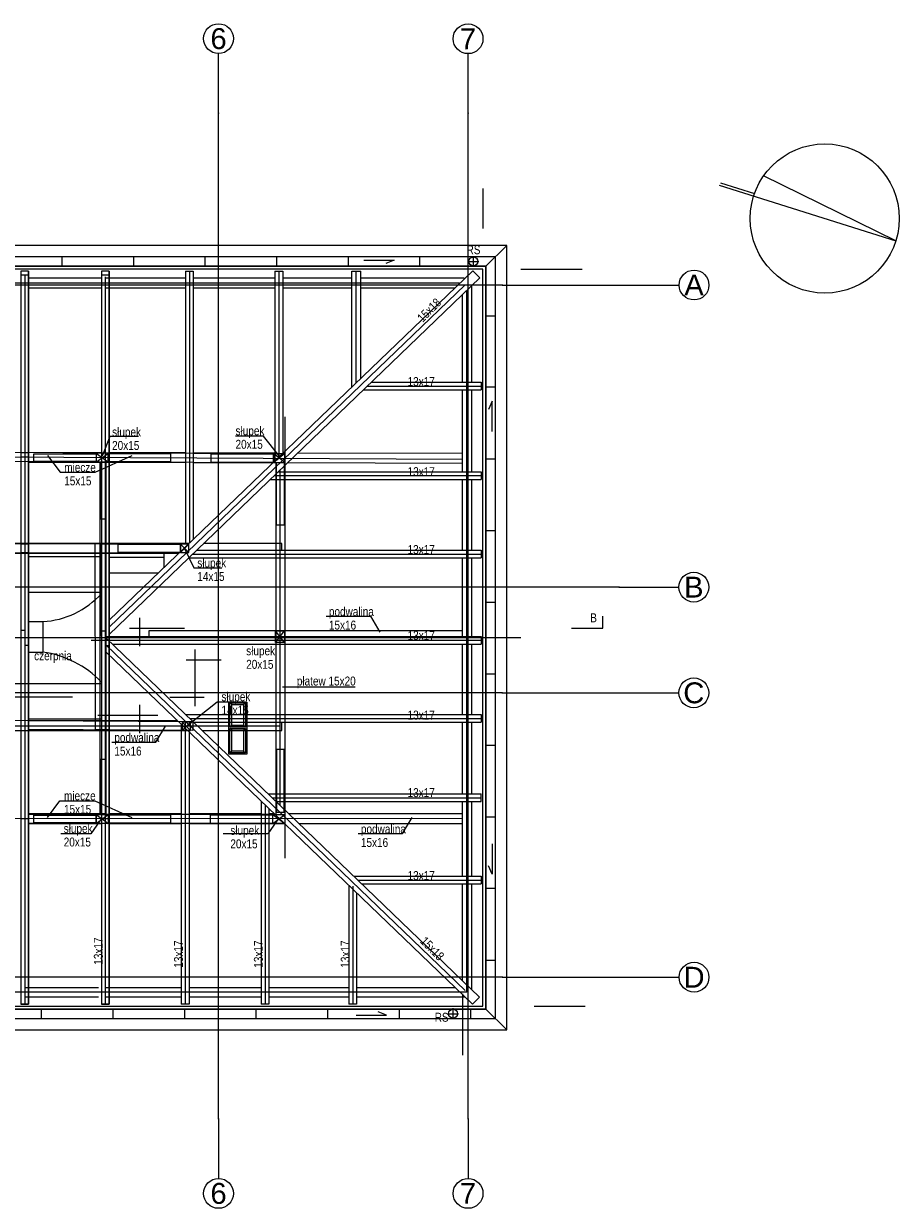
# Model space of a CAD drawing. Header units: millimetres. Extents: x -573548 to 674770, y -210017 to -47794.
# Tile 39 of 234: x 110743 to 125429, y -184010 to -164155. Entities that reach past the tile are written whole.
import ezdxf
from ezdxf.enums import TextEntityAlignment as Align

# ---------------------------------------------------------------- set-up
doc = ezdxf.new("R2010")
doc.units = ezdxf.units.MM
for name, color, linetype, lineweight in [('A.06 RZUT PODDASZA_is$0$0_Nr_pióra__12', 8, 'Continuous', 9), ('A.06 RZUT PODDASZA_is$0$0_Nr_pióra__25', 8, 'Continuous', 9), ('A.06 RZUT PODDASZA_is$0$detalokna_Nr_pióra__8', 8, 'Continuous', 9), ('A.06 RZUT PODDASZA_is$0$DIM MALY_Nr_pióra__8', 8, 'Continuous', 9), ('A.06 RZUT PODDASZA_is$0$drewno', 8, 'Continuous', 9), ('A.06 RZUT PODDASZA_is$0$drewno_Nr_pióra__2', 8, 'Continuous', 9), ('A.06 RZUT PODDASZA_is$0$murłata#1_Nr_pióra__7', 8, 'Continuous', 9), ('A.06 RZUT PODDASZA_is$0$Nowe_00 ZMIANY_Nr_pióra__59', 8, 'Continuous', 9), ('A.06 RZUT PODDASZA_is$0$Nowe_0_Nr_pióra__59', 8, 'Continuous', 9), ('A.06 RZUT PODDASZA_is$0$opisy inne_Nr_pióra__1', 8, 'Continuous', 9), ('A.06 RZUT PODDASZA_is$0$opisy inne_Nr_pióra__25', 8, 'Continuous', 9), ('A.06 RZUT PODDASZA_is$0$opisy inne_Nr_pióra__3', 8, 'Continuous', 9), ('A.06 RZUT PODDASZA_is$0$OSIE_Nr_pióra__1', 8, 'Continuous', 9), ('A.06 RZUT PODDASZA_is$0$platew_Nr_pióra__1', 8, 'Continuous', 9), ('A.06 RZUT PODDASZA_is$0$podwaliny_Nr_pióra__7', 8, 'Continuous', 9), ('A.06 RZUT PODDASZA_is$0$RURY SPUSTOWE_Nr_pióra__2', 8, 'Continuous', 9), ('A.06 RZUT PODDASZA_is$0$RURY SPUSTOWE_Nr_pióra__3', 8, 'Continuous', 9), ('A.06 RZUT PODDASZA_is$0$Structural - Grid', 8, 'Continuous', 9), ('A.06 RZUT PODDASZA_is$0$Structural - Grid_Nr_pióra__17', 8, 'Continuous', 9), ('A.06 RZUT PODDASZA_is$0$WIDOK_Nr_pióra__1', 8, 'Continuous', 9), ('A.06 RZUT PODDASZA_is$0$wiezba_Nr_pióra__1', 8, 'Continuous', 9), ('A.06 RZUT PODDASZA_is$0$wiezba_Nr_pióra__2', 8, 'Continuous', 9), ('A.06 RZUT PODDASZA_is$0$wiezba_Nr_pióra__41', 8, 'Continuous', 9)]:
    doc.layers.add(name, color=color, linetype=linetype, lineweight=lineweight)
doc.styles.add('A.06 RZUT PODDASZA_is$0$STYL_AUTOMATYCZNY_1', font='arial.ttf')
doc.styles.add('A.06 RZUT PODDASZA_is$0$STYL_AUTOMATYCZNY_6', font='arial.ttf', dxfattribs={"width": 0.8})

# ---------------------------------------------------------------- blocks, each defined once
blk = doc.blocks.new('A.06 RZUT PODDASZA_is$0$Standardowy znacznik osi')
at = {"layer": 'A.06 RZUT PODDASZA_is$0$Structural - Grid_Nr_pióra__17'}
for p, q in [((1000, 0), (0, 0)), ((1000, 0), (17855, 0)), ((17855, 0), (18855, 0))]:
    blk.add_line(p, q, dxfattribs=at)
for centre in [(-250, 0), (19105, 0)]:
    blk.add_circle(centre, 250, dxfattribs=at)
for p in [(1000, 0), (1000, 0), (17855, 0), (17855, 0)]:
    blk.add_point(p, dxfattribs=at)
at = {"layer": 'A.06 RZUT PODDASZA_is$0$Structural - Grid_Nr_pióra__17', "style": 'A.06 RZUT PODDASZA_is$0$STYL_AUTOMATYCZNY_1'}
for tag, p in [('AC_MarkerText_1_0', (5, -80)), ('AC_MarkerText_1_1', (19360, -80))]:
    blk.add_attdef(tag, text='', height=350, rotation=270, dxfattribs=at).set_placement(p, align=Align.TOP_CENTER)
blk = doc.blocks.new('A.06 RZUT PODDASZA_is$0$Standardowy znacznik osi_2')
at = {"layer": 'A.06 RZUT PODDASZA_is$0$Structural - Grid_Nr_pióra__17'}
for p, q in [((1000, 0), (0, 0)), ((1000, 0), (17853, 0)), ((17853, 0), (18853, 0))]:
    blk.add_line(p, q, dxfattribs=at)
for centre in [(-250, 0), (19103, 0)]:
    blk.add_circle(centre, 250, dxfattribs=at)
for p in [(1000, 0), (1000, 0), (17853, 0), (17853, 0)]:
    blk.add_point(p, dxfattribs=at)
at = {"layer": 'A.06 RZUT PODDASZA_is$0$Structural - Grid_Nr_pióra__17', "style": 'A.06 RZUT PODDASZA_is$0$STYL_AUTOMATYCZNY_1'}
for tag, p in [('AC_MarkerText_1_0', (5, -80)), ('AC_MarkerText_1_1', (19358, -80))]:
    blk.add_attdef(tag, text='', height=350, rotation=270, dxfattribs=at).set_placement(p, align=Align.TOP_CENTER)
blk = doc.blocks.new('A.06 RZUT PODDASZA_is$0$Standardowy znacznik osi_3')
at = {"layer": 'A.06 RZUT PODDASZA_is$0$Structural - Grid_Nr_pióra__17'}
for q in [(0, 0), (40907, 0)]:
    blk.add_line((2962, 0), q, dxfattribs=at)
blk.add_circle((-250, 0), 250, dxfattribs=at)
blk.add_point((2962, 0), dxfattribs=at)
blk.add_point((2962, 0), dxfattribs=at)
at = {"layer": 'A.06 RZUT PODDASZA_is$0$Structural - Grid_Nr_pióra__17', "style": 'A.06 RZUT PODDASZA_is$0$STYL_AUTOMATYCZNY_1'}
for tag, p in [('AC_MarkerText_1_0', (-250, -335)), ('AC_MarkerText_1_1', (44119, -335))]:
    blk.add_attdef(tag, text='', height=350, rotation=180, dxfattribs=at).set_placement(p, align=Align.TOP_CENTER)
blk = doc.blocks.new('A.06 RZUT PODDASZA_is$0$Standardowy znacznik osi_4')
at = {"layer": 'A.06 RZUT PODDASZA_is$0$Structural - Grid_Nr_pióra__17'}
for q in [(0, 0), (42869, 0)]:
    blk.add_line((1000, 0), q, dxfattribs=at)
blk.add_circle((-250, 0), 250, dxfattribs=at)
blk.add_point((1000, 0), dxfattribs=at)
blk.add_point((1000, 0), dxfattribs=at)
at = {"layer": 'A.06 RZUT PODDASZA_is$0$Structural - Grid_Nr_pióra__17', "style": 'A.06 RZUT PODDASZA_is$0$STYL_AUTOMATYCZNY_1'}
for tag, p in [('AC_MarkerText_1_0', (-250, -335)), ('AC_MarkerText_1_1', (44119, -335))]:
    blk.add_attdef(tag, text='', height=350, rotation=180, dxfattribs=at).set_placement(p, align=Align.TOP_CENTER)
blk = doc.blocks.new('A.06 RZUT PODDASZA_is')
at = {"layer": 'A.06 RZUT PODDASZA_is$0$0_Nr_pióra__12'}
for p, q in [((113569, -100479), (113569, -99531)), ((113419, -99702), (114008, -99702)), ((113144, -100329), (113719, -100329))]:
    blk.add_line(p, q, dxfattribs=at)
at = {"layer": 'A.06 RZUT PODDASZA_is$0$0_Nr_pióra__25'}
for p, q in [((112643, -99473), (112643, -98999)), ((112470, -99170), (113391, -99170)), ((112643, -100933), (112643, -100459))]:
    blk.add_line(p, q, dxfattribs=at)
blk.add_lwpolyline([(119881, -99170), (120406, -99170), (120406, -98970)], dxfattribs=at)
at = {"layer": 'A.06 RZUT PODDASZA_is$0$DIM MALY_Nr_pióra__8'}
for p, q in [((118397, -91802), (118397, -92471)), ((119030, -93155), (120058, -93155)), ((115072, -95627), (115072, -96272)), ((115072, -102271), (115072, -103027)), ((117844, -105195), (117928, -105195)), ((118052, -105302), (118052, -106326)), ((119253, -105505), (120109, -105505))]:
    blk.add_line(p, q, dxfattribs=at)
at = {"layer": 'A.06 RZUT PODDASZA_is$0$murłata#1_Nr_pióra__7'}
for p, q in [((118212, -95049), (118212, -93438)), ((118052, -95049), (118052, -93582)), ((118052, -95049), (118052, -93584)), ((118052, -96324), (118052, -95179)), ((118052, -96549), (118052, -95179)), ((118212, -96549), (118212, -95179)), ((118052, -97854), (118052, -96679)), ((118052, -97864), (118052, -96679)), ((118212, -97864), (118212, -96679)), ((118052, -98044), (118052, -97994)), ((118052, -99279), (118052, -98014)), ((118052, -98044), (118052, -98014)), ((118052, -99309), (118052, -98024)), ((118212, -99309), (118212, -97994)), ((118052, -100509), (118052, -99439)), ((118052, -100619), (118052, -99439)), ((118212, -100619), (118212, -99439)), ((118052, -101624), (118052, -100749)), ((118052, -101949), (118052, -100749)), ((118212, -101949), (118212, -100749)), ((118052, -103199), (118052, -102079)), ((118052, -103329), (118052, -102079)), ((118212, -103329), (118212, -102079)), ((118052, -105084), (118052, -103459)), ((118052, -105084), (118052, -103459)), ((118212, -105222), (118212, -103459)), ((113467, -105195), (114677, -105195)), ((114807, -105195), (116147, -105195)), ((116277, -105195), (117928, -105195)), ((114677, -105355), (113467, -105355)), ((116147, -105355), (114807, -105355)), ((118085, -105355), (116277, -105355))]:
    blk.add_line(p, q, dxfattribs=at)
at = {"layer": 'A.06 RZUT PODDASZA_is$0$Nowe_0_Nr_pióra__59'}
for points in [[(114137, -100411), (114437, -100411), (114437, -101281), (114137, -101281)], [(114153, -100423), (114413, -100423), (114413, -100833), (114153, -100833)], [(114383, -100803), (114183, -100803), (114183, -100453), (114383, -100453)], [(114153, -100853), (114413, -100853), (114413, -101263), (114153, -101263)], [(114383, -101233), (114183, -101233), (114183, -100883), (114383, -100883)]]:
    blk.add_lwpolyline(points, close=True, dxfattribs=at)
for points in [[(114183, -100453), (114153, -100423)], [(114383, -100453), (114413, -100423)], [(114183, -100803), (114153, -100833)], [(114183, -100883), (114153, -100853)], [(114383, -100803), (114413, -100833)], [(114383, -100883), (114413, -100853)], [(114183, -101233), (114153, -101263)], [(114383, -101233), (114413, -101263)]]:
    blk.add_lwpolyline(points, dxfattribs=at)
at = {"layer": 'A.06 RZUT PODDASZA_is$0$opisy inne_Nr_pióra__1'}
blk.add_line((116254, -100161), (115034, -100161), dxfattribs=at)
for points in [[(114980, -96285), (114718, -95955), (114244, -95955)], [(113392, -97834), (113547, -98160), (114020, -98160)], [(115768, -98971), (116510, -98971), (116670, -99241)], [(113424, -100813), (113940, -100404), (114413, -100404)], [(114981, -102344), (114790, -102616), (114039, -102616)], [(116306, -102615), (117048, -102615), (117208, -102344)]]:
    blk.add_lwpolyline(points, dxfattribs=at)
blk.add_circle((124130, -92305), 1250, dxfattribs=at)
at = {"layer": 'A.06 RZUT PODDASZA_is$0$opisy inne_Nr_pióra__3'}
for points in [[(122359, -91748), (125322, -92681), (123103, -91592)], [(122382, -91705), (122953, -91884)]]:
    blk.add_lwpolyline(points, dxfattribs=at)
at = {"layer": 'A.06 RZUT PODDASZA_is$0$OSIE_Nr_pióra__1'}
for p, q in [((118146, -93025), (118326, -93025)), ((118236, -93115), (118236, -92935)), ((113473, -93185), (113473, -97747)), ((114973, -93185), (114973, -96305)), ((116273, -95056), (116273, -93185)), ((118127, -105274), (118127, -93510)), ((116458, -95114), (118367, -95114)), ((114897, -96614), (118367, -96614)), ((114992, -96522), (114992, -102138)), ((118367, -97934), (113523, -97934)), ((113402, -100731), (113402, -105475)), ((113484, -100684), (118367, -100684)), ((114868, -102014), (118367, -102014)), ((114742, -102134), (114742, -105475)), ((116304, -103394), (118367, -103394)), ((116212, -103493), (116212, -105475)), ((117896, -105723), (117896, -105543)), ((117806, -105633), (117986, -105633))]:
    blk.add_line(p, q, dxfattribs=at)
at = {"layer": 'A.06 RZUT PODDASZA_is$0$platew_Nr_pióra__1'}
for p, q in [((113538, -96240), (115072, -96248)), ((115072, -96248), (115072, -97994)), ((113538, -96390), (114922, -96397)), ((114922, -96397), (114922, -97994)), ((114922, -97994), (114922, -102294)), ((115072, -97994), (115072, -102444)), ((113530, -100740), (113530, -100884))]:
    blk.add_line(p, q, dxfattribs=at)
at = {"layer": 'A.06 RZUT PODDASZA_is$0$podwaliny_Nr_pióra__7'}
for p, q in [((114908, -93305), (113538, -93305)), ((116198, -93305), (115038, -93305)), ((118084, -93305), (116348, -93305)), ((113538, -93465), (114908, -93465)), ((115038, -93465), (116198, -93465)), ((116348, -93465), (117929, -93465)), ((118052, -99214), (112795, -99214)), ((112795, -99214), (112795, -99309))]:
    blk.add_line(p, q, dxfattribs=at)
for points in [[(114908, -96237), (113538, -96234)], [(118052, -96243), (115288, -96238)], [(113538, -96394), (114877, -96397)], [(115122, -96397), (118052, -96403)], [(115022, -97864), (115022, -97754), (113711, -97754)], [(113687, -100884), (115022, -100884), (115022, -100749)], [(114677, -102284), (113467, -102284)], [(113467, -102444), (115065, -102444)], [(114898, -102284), (114807, -102284)], [(118052, -102284), (115144, -102284)], [(115310, -102444), (118052, -102444)]]:
    blk.add_lwpolyline(points, dxfattribs=at)
at = {"layer": 'A.06 RZUT PODDASZA_is$0$RURY SPUSTOWE_Nr_pióra__2'}
for points in [[(116399, -93001), (116906, -93001), (116768, -93060)], [(118552, -95875), (118552, -95368), (118492, -95506)], [(118552, -102785), (118552, -103292), (118492, -103155)], [(116272, -105660), (116778, -105660), (116641, -105600)]]:
    blk.add_lwpolyline(points, dxfattribs=at)
at = {"layer": 'A.06 RZUT PODDASZA_is$0$RURY SPUSTOWE_Nr_pióra__3'}
for centre in [(118236, -93025), (117896, -105633)]:
    blk.add_circle(centre, 75, dxfattribs=at)
at = {"layer": 'A.06 RZUT PODDASZA_is$0$WIDOK_Nr_pióra__1'}
for p, q in [((118447, -93105), (118797, -92755)), ((111340, -93105), (111340, -92945)), ((112540, -93105), (112540, -92945)), ((113740, -93105), (113740, -92945)), ((114940, -93105), (114940, -92945)), ((116140, -93105), (116140, -92945)), ((117340, -93105), (117340, -92945)), ((118447, -93934), (118607, -93934)), ((118447, -95129), (118607, -95129)), ((118447, -96334), (118607, -96334)), ((118447, -97534), (118607, -97534)), ((113045, -97914), (113045, -98158)), ((118447, -98734), (118607, -98734)), ((111016, -99062), (111016, -99572)), ((118447, -99934), (118607, -99934)), ((118447, -101134), (118607, -101134)), ((118447, -102334), (118607, -102334)), ((118447, -103529), (118607, -103529)), ((118447, -104735), (118607, -104735)), ((110989, -105555), (110989, -105715)), ((113389, -105555), (113389, -105715)), ((114589, -105555), (114589, -105715)), ((115789, -105555), (115789, -105715)), ((116989, -105555), (116989, -105715)), ((118189, -105555), (118189, -105715)), ((118447, -105555), (118797, -105905))]:
    blk.add_line(p, q, dxfattribs=at)
at = {"layer": 'A.06 RZUT PODDASZA_is$0$wiezba_Nr_pióra__1'}
for points in [[(113832, -96387), (114882, -96387), (114882, -96257), (113832, -96257)], [(115064, -96397), (115064, -97447), (114934, -97447), (114934, -96397)], [(112272, -97899), (113322, -97899), (113322, -97769), (112272, -97769)], [(114932, -101204), (114932, -102254), (115062, -102254), (115062, -101204)], [(113822, -102437), (114872, -102437), (114872, -102307), (113822, -102307)]]:
    blk.add_lwpolyline(points, close=True, dxfattribs=at)
at = {"layer": 'A.06 RZUT PODDASZA_is$0$wiezba_Nr_pióra__2'}
for p, q in [((113408, -93185), (113408, -97754)), ((113408, -93185), (113538, -93185)), ((113538, -93185), (113538, -97684)), ((114908, -93185), (114908, -96368)), ((114908, -93185), (115038, -93185)), ((115038, -93185), (115038, -96243)), ((116198, -95128), (116198, -93185)), ((116198, -93185), (116348, -93185)), ((116348, -94984), (116348, -93185)), ((118225, -93180), (118345, -93301)), ((116526, -95049), (118367, -95049)), ((118367, -95049), (118367, -95179)), ((116390, -95179), (118367, -95179)), ((114829, -96679), (118367, -96679)), ((114965, -96549), (118367, -96549)), ((118367, -96549), (118367, -96679)), ((113596, -97864), (118367, -97864)), ((118367, -97864), (118367, -97994)), ((113461, -97994), (118367, -97994)), ((118368, -99309), (118368, -99439)), ((113416, -100619), (118367, -100619)), ((118367, -100619), (118367, -100749)), ((113337, -100784), (113337, -105475)), ((113551, -100749), (118367, -100749)), ((113467, -100909), (113467, -105475)), ((114800, -101949), (118367, -101949)), ((118367, -102079), (118367, -101949)), ((114677, -102071), (114677, -105475)), ((114807, -102196), (114807, -105475)), ((114936, -102079), (118367, -102079)), ((116236, -103329), (118367, -103329)), ((118367, -103329), (118367, -103459)), ((116147, -103493), (116147, -105475)), ((116277, -103618), (116277, -105475)), ((116372, -103459), (118367, -103459)), ((116485, -103459), (117892, -103459)), ((118220, -105475), (118340, -105355)), ((113467, -105475), (113337, -105475)), ((114807, -105475), (114677, -105475)), ((116277, -105475), (116147, -105475))]:
    blk.add_line(p, q, dxfattribs=at)
at = {"layer": 'A.06 RZUT PODDASZA_is$0$wiezba_Nr_pióra__41'}
for p, q in [((114882, -96397), (115072, -96237)), ((114882, -96237), (115072, -96387)), ((113322, -97904), (113462, -97764)), ((113322, -97764), (113462, -97904)), ((114917, -99414), (115067, -99214)), ((115067, -99414), (114917, -99214)), ((113352, -100885), (113492, -100745)), ((113352, -100745), (113492, -100885)), ((114872, -102294), (115072, -102444)), ((114872, -102444), (115072, -102294))]:
    blk.add_line(p, q, dxfattribs=at)
for points in [[(114882, -96397), (115072, -96397), (115072, -96247), (114882, -96247)], [(113322, -97904), (113462, -97904), (113462, -97764), (113322, -97764)], [(114917, -99414), (114917, -99214), (115067, -99214), (115067, -99414)], [(113352, -100885), (113492, -100885), (113492, -100745), (113352, -100745)], [(114872, -102294), (115072, -102294), (115072, -102444), (114872, -102444)]]:
    blk.add_lwpolyline(points, close=True, dxfattribs=at)
at = {"layer": 'A.06 RZUT PODDASZA_is$0$Structural - Grid'}
ref = blk.add_blockref('A.06 RZUT PODDASZA_is$0$Standardowy znacznik osi', (113962, -108395), dxfattribs=dict(at, zscale=1000, rotation=90))
ref.add_attrib('AC_MarkerText_1', '6', dxfattribs={"layer": 'A.06 RZUT PODDASZA_is$0$Structural - Grid_Nr_pióra__17', "color": 20, "lineweight": 15, "true_color": 0xf73328, "height": 350, "rotation": 360, "style": 'A.06 RZUT PODDASZA_is$0$STYL_AUTOMATYCZNY_1'}).set_placement((113962, -108470), align=Align.TOP_CENTER)
ref.add_attrib('AC_MarkerText_1_1', '6', dxfattribs={"layer": 'A.06 RZUT PODDASZA_is$0$Structural - Grid_Nr_pióra__17', "color": 20, "lineweight": 15, "true_color": 0xf73328, "height": 350, "rotation": 360, "style": 'A.06 RZUT PODDASZA_is$0$STYL_AUTOMATYCZNY_1'}).set_placement((113962, -89115), align=Align.TOP_CENTER)
ref = blk.add_blockref('A.06 RZUT PODDASZA_is$0$Standardowy znacznik osi_2', (118147, -108395), dxfattribs=dict(at, zscale=1000, rotation=90))
ref.add_attrib('AC_MarkerText_1', '7', dxfattribs={"layer": 'A.06 RZUT PODDASZA_is$0$Structural - Grid_Nr_pióra__17', "color": 20, "lineweight": 15, "true_color": 0xf73328, "height": 350, "rotation": 360, "style": 'A.06 RZUT PODDASZA_is$0$STYL_AUTOMATYCZNY_1'}).set_placement((118147, -108470), align=Align.TOP_CENTER)
ref.add_attrib('AC_MarkerText_1_1', '7', dxfattribs={"layer": 'A.06 RZUT PODDASZA_is$0$Structural - Grid_Nr_pióra__17', "color": 20, "lineweight": 15, "true_color": 0xf73328, "height": 350, "rotation": 360, "style": 'A.06 RZUT PODDASZA_is$0$STYL_AUTOMATYCZNY_1'}).set_placement((118147, -89117), align=Align.TOP_CENTER)
at = {"layer": 'A.06 RZUT PODDASZA_is$0$opisy inne_Nr_pióra__1', "char_height": 150, "style": 'A.06 RZUT PODDASZA_is$0$STYL_AUTOMATYCZNY_6'}
for s, insert, attachment_point in [('\\A1;{\\pqc;\\fArial|b0|i0|c238|p0;\\W0.800000;RS}', (118238, -92830), 5), ('\\A1;{\\pqc;\\fArial|b0|i0|c238|p0;\\W0.800000;13x17}', (117361, -95039), 5), ('\\A1;{\\pqc;\\fArial|b0|i0|c238|p0;\\W0.800000;13x17}', (117361, -96549), 5), ('\\A1;{\\pqc;\\fArial|b0|i0|c238|p0;\\W0.800000;13x17}', (117361, -97854), 5), ('\\A1;{\\pqc;\\fArial|b0|i0|c238|p0;\\W0.800000;13x17}', (117361, -99294), 5), ('\\A1;{\\pql;\\fArial|b0|i0|c238|p0;\\W0.800000;czerpnia}', (110869, -99559), 1), ('\\A1;{\\pqc;\\fArial|b0|i0|c238|p0;\\W0.800000;płatew 15x20}', (115769, -100080), 5), ('\\A1;{\\pqc;\\fArial|b0|i0|c238|p0;\\W0.800000;13x17}', (117361, -100629), 5), ('\\A1;{\\pqc;\\fArial|b0|i0|c238|p0;\\W0.800000;13x17}', (117361, -101929), 5), ('\\A1;{\\pqc;\\fArial|b0|i0|c238|p0;\\W0.800000;13x17}', (117361, -103319), 5), ('\\A1;{\\pqc;\\fArial|b0|i0|c238|p0;\\W0.800000;RS}', (117704, -105694), 5)]:
    blk.add_mtext(s, dxfattribs=dict(at, insert=insert, attachment_point=attachment_point))
at = {"layer": 'A.06 RZUT PODDASZA_is$0$opisy inne_Nr_pióra__1', "char_height": 150, "attachment_point": 5, "style": 'A.06 RZUT PODDASZA_is$0$STYL_AUTOMATYCZNY_6'}
for s, insert, rotation in [('\\A1;{\\pqc;\\fArial|b0|i0|c238|p0;\\W0.800000;15x18}', (117495, -93841), 45.1485), ('\\A1;{\\pqc;\\fArial|b0|i0|c238|p0;\\W0.800000;13x17}', (113291, -104634), 90), ('\\A1;{\\pqc;\\fArial|b0|i0|c238|p0;\\W0.800000;13x17}', (114631, -104634), 90), ('\\A1;{\\pqc;\\fArial|b0|i0|c238|p0;\\W0.800000;13x17}', (116088, -104634), 90), ('\\A1;{\\pqc;\\fArial|b0|i0|c238|p0;\\W0.800000;15x18}', (117546, -104542), 314.8515)]:
    blk.add_mtext(s, dxfattribs=dict(at, insert=insert, rotation=rotation))
at = {"layer": 'A.06 RZUT PODDASZA_is$0$opisy inne_Nr_pióra__1', "char_height": 150, "attachment_point": 1, "line_spacing_factor": 0.906268, "style": 'A.06 RZUT PODDASZA_is$0$STYL_AUTOMATYCZNY_6'}
for s, insert in [('\\A1;{\\pql;\\fArial|b0|i0|c238|p0;\\W0.800000;słupek\\P\\pql;\\fArial|b0|i0|c238|p0;\\W0.800000;20x15}', (114247, -95788)), ('\\A1;{\\pql;\\fArial|b0|i0|c238|p0;\\W0.800000;słupek\\P\\pql;\\fArial|b0|i0|c238|p0;\\W0.800000;14x15}', (113606, -98003)), ('\\A1;{\\pql;\\fArial|b0|i0|c238|p0;\\W0.800000;słupek\\P\\pql;\\fArial|b0|i0|c238|p0;\\W0.800000;20x15}', (114426, -99476)), ('\\A1;{\\pql;\\fArial|b0|i0|c238|p0;\\W0.800000;słupek\\P\\pql;\\fArial|b0|i0|c238|p0;\\W0.800000;14x15}', (114011, -100245)), ('\\A1;{\\pql;\\fArial|b0|i0|c238|p0;\\W0.800000;słupek\\P\\pql;\\fArial|b0|i0|c238|p0;\\W0.800000;20x15}', (114160, -102485))]:
    blk.add_mtext(s, dxfattribs=dict(at, insert=insert))
at = {"layer": 'A.06 RZUT PODDASZA_is$0$opisy inne_Nr_pióra__1', "char_height": 150, "width": 666.46, "attachment_point": 1, "line_spacing_factor": 0.906268, "style": 'A.06 RZUT PODDASZA_is$0$STYL_AUTOMATYCZNY_6'}
for insert in [(115813, -98818), (112215, -100929), (116350, -102462)]:
    blk.add_mtext('\\A1;{\\pql;\\fArial|b0|i0|c238|p0;\\W0.800000;podwalina \\fArial|b0|i0|c238|p0;\\W0.800000;15x16}', dxfattribs=dict(at, insert=insert))
at = {"layer": 'A.06 RZUT PODDASZA_is$0$opisy inne_Nr_pióra__25', "insert": (120196, -99073), "char_height": 150, "attachment_point": 7, "style": 'A.06 RZUT PODDASZA_is$0$STYL_AUTOMATYCZNY_6'}
blk.add_mtext('\\A1;{\\pql;\\fArial|b0|i0|c238|p0;\\W0.800000;B}', dxfattribs=at)
at = {"ltscale": 595242.303538}
blk.add_wipeout([(110647, -93185), (110647, -105475), (110777, -105475), (110777, -93185)], dxfattribs=at).dxf.layer = 'A.06 RZUT PODDASZA_is$0$drewno'
at = {"ltscale": 599273.675745}
blk.add_wipeout([(111997, -93185), (111997, -105475), (112127, -105475), (112127, -93185)], dxfattribs=at).dxf.layer = 'A.06 RZUT PODDASZA_is$0$drewno'
at = {"layer": 'A.06 RZUT PODDASZA_is$0$0_Nr_pióra__12'}
blk.add_line((111514, -100329), (110508, -100329), dxfattribs=at)
at = {"layer": 'A.06 RZUT PODDASZA_is$0$0_Nr_pióra__25'}
blk.add_line((112942, -100633), (111936, -100633), dxfattribs=at)
at = {"layer": 'A.06 RZUT PODDASZA_is$0$detalokna_Nr_pióra__8'}
blk.add_lwpolyline([(87417, -101263), (87417, -105505), (118397, -105505), (118397, -93155), (87390, -93155), (87390, -97553)], dxfattribs=at)
at = {"layer": 'A.06 RZUT PODDASZA_is$0$drewno_Nr_pióra__2', "flags": 128}
for points in [[(110647, -93185), (110647, -105475), (110777, -105475), (110777, -93185)], [(111997, -93185), (111997, -105475), (112127, -105475), (112127, -93185)]]:
    blk.add_lwpolyline(points, close=True, dxfattribs=at)
at = {"layer": 'A.06 RZUT PODDASZA_is$0$murłata#1_Nr_pióra__7'}
for p, q in [((110712, -105195), (111947, -105195)), ((112077, -105195), (113337, -105195)), ((111947, -105355), (110712, -105355)), ((113337, -105355), (112077, -105355))]:
    blk.add_line(p, q, dxfattribs=at)
at = {"layer": 'A.06 RZUT PODDASZA_is$0$Nowe_00 ZMIANY_Nr_pióra__59', "flags": 128}
blk.add_lwpolyline([(87340, -93105), (118447, -93105), (118447, -105555), (87340, -105555)], close=True, dxfattribs=at)
at = {"layer": 'A.06 RZUT PODDASZA_is$0$opisy inne_Nr_pióra__1'}
for points in [[(112018, -96281), (112146, -95955), (112618, -95955)], [(111096, -96280), (111306, -96559), (111894, -96559), (112513, -96280)], [(112171, -101082), (112912, -101082), (113072, -100812)], [(111092, -102344), (111302, -102064), (111890, -102064), (112509, -102344)], [(112012, -102344), (111821, -102616), (111319, -102616)]]:
    blk.add_lwpolyline(points, dxfattribs=at)
at = {"layer": 'A.06 RZUT PODDASZA_is$0$OSIE_Nr_pióra__1'}
for p, q in [((110712, -93249), (110712, -105475)), ((112062, -93285), (112062, -105475)), ((118006, -93390), (87750, -93390)), ((118100, -93418), (112127, -99157)), ((118052, -96344), (107862, -96293)), ((86900, -99330), (119033, -99330)), ((111825, -99375), (118368, -99375)), ((118100, -105242), (112077, -99455)), ((114992, -100813), (107182, -100813)), ((118052, -102364), (108691, -102369)), ((118127, -105271), (87896, -105271))]:
    blk.add_line(p, q, dxfattribs=at)
at = {"layer": 'A.06 RZUT PODDASZA_is$0$platew_Nr_pióra__1'}
for p, q in [((90752, -96127), (113538, -96240)), ((90903, -96277), (113538, -96389)), ((92557, -97735), (112127, -97757)), ((92708, -97885), (112127, -97907)), ((112127, -97757), (113460, -97759)), ((112127, -97907), (113304, -97909)), ((113530, -100740), (110777, -100724)), ((113530, -100884), (110777, -100871)), ((114922, -102294), (110777, -102293)), ((115072, -102444), (110777, -102443))]:
    blk.add_line(p, q, dxfattribs=at)
at = {"layer": 'A.06 RZUT PODDASZA_is$0$podwaliny_Nr_pióra__7'}
for p, q in [((111997, -93305), (110777, -93305)), ((113408, -93305), (112077, -93305)), ((110777, -93465), (111997, -93465)), ((112077, -93465), (113408, -93465))]:
    blk.add_line(p, q, dxfattribs=at)
for points in [[(111997, -96231), (110777, -96229)], [(113408, -96234), (112127, -96231)], [(110777, -96389), (111997, -96391)], [(112127, -96391), (113408, -96394)], [(113465, -97754), (102118, -97754)], [(102118, -97914), (113299, -97914)], [(113271, -100720), (109167, -100722)], [(109167, -100884), (113337, -100884)], [(111997, -102284), (110777, -102284)], [(110777, -102444), (111997, -102444)], [(113337, -102284), (112127, -102284)], [(112127, -102444), (113337, -102444)]]:
    blk.add_lwpolyline(points, dxfattribs=at)
at = {"layer": 'A.06 RZUT PODDASZA_is$0$WIDOK_Nr_pióra__1'}
for p, q in [((111997, -97914), (110777, -97914)), ((111997, -97974), (110777, -97974)), ((113035, -97914), (112127, -97914)), ((113045, -97987), (112127, -97987)), ((112951, -98247), (112127, -98247)), ((111997, -98574), (110777, -98574)), ((110777, -99062), (111016, -99062)), ((110777, -99572), (111016, -99572)), ((111997, -100104), (108050, -100104)), ((111997, -100694), (110777, -100694)), ((112189, -105555), (112189, -105715))]:
    blk.add_line(p, q, dxfattribs=at)
for points in [[(82037, -101263), (82037, -105423), (87017, -105423), (87017, -105905), (118797, -105905), (118797, -92755), (86990, -92755), (86990, -93503), (80495, -93503), (80495, -97553)], [(87207, -105383), (87207, -105715), (118607, -105715), (118607, -92945), (87180, -92945), (87180, -97553)], [(87367, -101263), (87367, -105555), (118447, -105555), (118447, -93105), (87340, -93105), (87340, -97553)]]:
    blk.add_lwpolyline(points, dxfattribs=at)
for points in [[(111974, -96382), (112074, -96382), (112074, -102284), (111974, -102284)], [(111895, -97748), (111995, -97748), (111997, -100874), (111897, -100874)]]:
    blk.add_lwpolyline(points, close=True, dxfattribs=at)
for centre, radius, start, end in [((110926, -97612), 1453, 273.5684, 317.5206), ((110771, -101258), 1704, 43.9736, 81.7315)]:
    blk.add_arc(centre, radius, start, end, dxfattribs=at)
at = {"layer": 'A.06 RZUT PODDASZA_is$0$wiezba_Nr_pióra__1'}
for points in [[(111912, -96379), (110862, -96379), (110862, -96249), (111912, -96249)], [(112112, -96379), (113162, -96379), (113162, -96249), (112112, -96249)], [(112070, -96382), (112070, -97347), (111980, -97347), (111980, -96382)], [(112068, -102293), (112068, -101370), (111978, -101370), (111978, -102293)], [(111912, -102436), (110862, -102436), (110862, -102306), (111912, -102306)], [(112112, -102435), (113162, -102435), (113162, -102305), (112112, -102305)]]:
    blk.add_lwpolyline(points, close=True, dxfattribs=at)
for points in [[(110642, -99206), (110712, -99206), (110712, -99454), (110782, -99454)], [(111992, -99214), (112062, -99214), (112062, -99463), (112132, -99463)]]:
    blk.add_lwpolyline(points, dxfattribs=at)
at = {"layer": 'A.06 RZUT PODDASZA_is$0$wiezba_Nr_pióra__2'}
for p, q in [((110647, -93249), (110777, -93249)), ((110777, -93185), (110777, -105475)), ((111997, -93185), (111997, -105475)), ((111997, -93249), (112127, -93249)), ((118225, -93180), (112127, -99039)), ((112127, -93185), (112127, -105475)), ((118345, -93301), (112127, -99275)), ((112077, -99309), (118368, -99309)), ((118340, -105355), (112077, -99337)), ((112188, -99439), (118368, -99439)), ((118220, -105475), (112077, -99573)), ((110777, -105475), (110647, -105475)), ((112127, -105475), (111997, -105475))]:
    blk.add_line(p, q, dxfattribs=at)
at = {"layer": 'A.06 RZUT PODDASZA_is$0$wiezba_Nr_pióra__41'}
for p, q in [((111912, -96388), (112112, -96238)), ((111912, -96238), (112112, -96388)), ((111912, -102294), (112112, -102444)), ((111912, -102444), (112112, -102294))]:
    blk.add_line(p, q, dxfattribs=at)
for points in [[(111912, -96388), (112112, -96388), (112112, -96238), (111912, -96238)], [(111912, -102294), (112112, -102294), (112112, -102444), (111912, -102444)]]:
    blk.add_lwpolyline(points, close=True, dxfattribs=at)
at = {"layer": 'A.06 RZUT PODDASZA_is$0$Structural - Grid'}
ref = blk.add_blockref('A.06 RZUT PODDASZA_is$0$Standardowy znacznik osi_3', (121687, -93420), dxfattribs=dict(at, zscale=1000, rotation=180))
ref.add_attrib('AC_MarkerText_1', 'A', dxfattribs={"layer": 'A.06 RZUT PODDASZA_is$0$Structural - Grid_Nr_pióra__17', "color": 20, "lineweight": 15, "true_color": 0xf73328, "height": 350, "rotation": 360, "style": 'A.06 RZUT PODDASZA_is$0$STYL_AUTOMATYCZNY_1'}).set_placement((121937, -93245), align=Align.TOP_CENTER)
ref = blk.add_blockref('A.06 RZUT PODDASZA_is$0$Standardowy znacznik osi_4', (121683, -98483), dxfattribs=dict(at, zscale=1000, rotation=180))
ref.add_attrib('AC_MarkerText_1', 'B', dxfattribs={"layer": 'A.06 RZUT PODDASZA_is$0$Structural - Grid_Nr_pióra__17', "color": 20, "lineweight": 15, "true_color": 0xf73328, "height": 350, "rotation": 360, "style": 'A.06 RZUT PODDASZA_is$0$STYL_AUTOMATYCZNY_1'}).set_placement((121933, -98308), align=Align.TOP_CENTER)
ref = blk.add_blockref('A.06 RZUT PODDASZA_is$0$Standardowy znacznik osi_3', (121683, -100255), dxfattribs=dict(at, zscale=1000, rotation=180))
ref.add_attrib('AC_MarkerText_1', 'C', dxfattribs={"layer": 'A.06 RZUT PODDASZA_is$0$Structural - Grid_Nr_pióra__17', "color": 20, "lineweight": 15, "true_color": 0xf73328, "height": 350, "rotation": 360, "style": 'A.06 RZUT PODDASZA_is$0$STYL_AUTOMATYCZNY_1'}).set_placement((121933, -100080), align=Align.TOP_CENTER)
ref = blk.add_blockref('A.06 RZUT PODDASZA_is$0$Standardowy znacznik osi_3', (121687, -105022), dxfattribs=dict(at, zscale=1000, rotation=180))
ref.add_attrib('AC_MarkerText_1', 'D', dxfattribs={"layer": 'A.06 RZUT PODDASZA_is$0$Structural - Grid_Nr_pióra__17', "color": 20, "lineweight": 15, "true_color": 0xf73328, "height": 350, "rotation": 360, "style": 'A.06 RZUT PODDASZA_is$0$STYL_AUTOMATYCZNY_1'}).set_placement((121937, -104847), align=Align.TOP_CENTER)
at = {"layer": 'A.06 RZUT PODDASZA_is$0$opisy inne_Nr_pióra__1', "char_height": 150, "attachment_point": 1, "line_spacing_factor": 0.906268, "style": 'A.06 RZUT PODDASZA_is$0$STYL_AUTOMATYCZNY_6'}
for s, insert in [('\\A1;{\\pql;\\fArial|b0|i0|c238|p0;\\W0.800000;słupek\\P\\pql;\\fArial|b0|i0|c238|p0;\\W0.800000;20x15}', (112177, -95807)), ('\\A1;{\\pql;\\fArial|b0|i0|c238|p0;\\W0.800000;miecze    \\P\\pql;\\fArial|b0|i0|c238|p0;\\W0.800000;15x15}', (111374, -96401)), ('\\A1;{\\pql;\\fArial|b0|i0|c238|p0;\\W0.800000;miecze    \\P\\pql;\\fArial|b0|i0|c238|p0;\\W0.800000;15x15}', (111370, -101906)), ('\\A1;{\\pql;\\fArial|b0|i0|c238|p0;\\W0.800000;słupek\\P\\pql;\\fArial|b0|i0|c238|p0;\\W0.800000;20x15}', (111365, -102454))]:
    blk.add_mtext(s, dxfattribs=dict(at, insert=insert))
at = {"layer": 'A.06 RZUT PODDASZA_is$0$opisy inne_Nr_pióra__1', "insert": (111947, -104584), "char_height": 150, "attachment_point": 5, "rotation": 90, "style": 'A.06 RZUT PODDASZA_is$0$STYL_AUTOMATYCZNY_6'}
blk.add_mtext('\\A1;{\\pqc;\\fArial|b0|i0|c238|p0;\\W0.800000;13x17}', dxfattribs=at)

msp = doc.modelspace()

# ---------------------------------------------------------------- block references
at = {"color": 150}
msp.add_blockref('A.06 RZUT PODDASZA_is', (49, -75115), dxfattribs=at)

doc.saveas('drawing.dxf')
